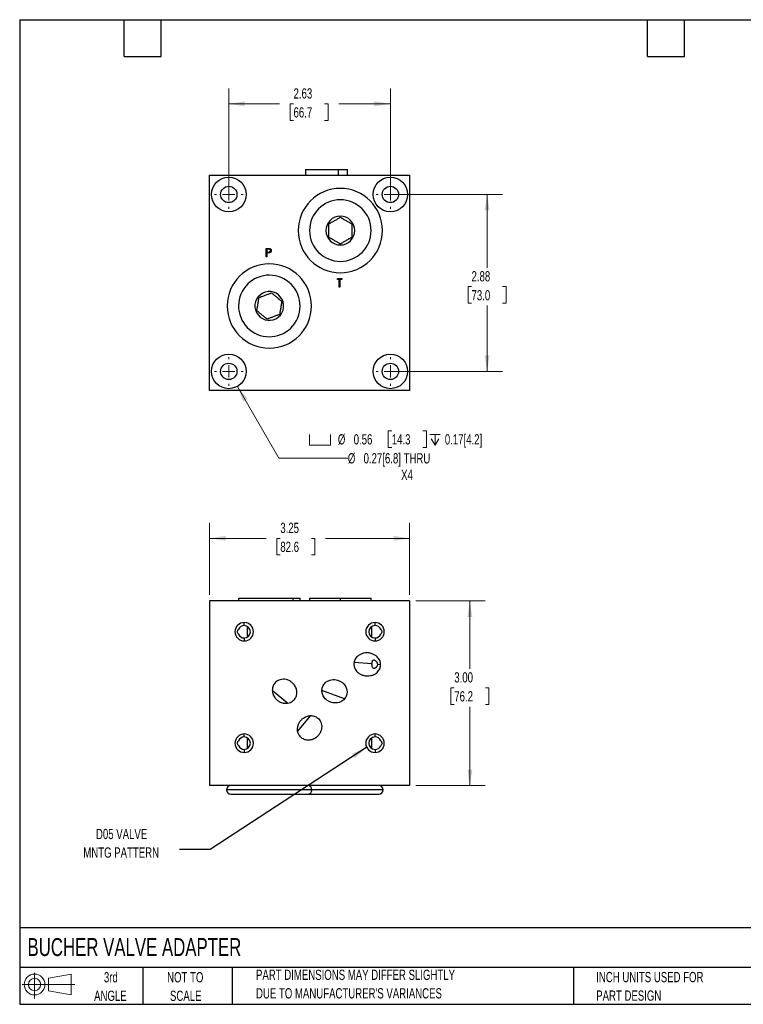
# Model space of a CAD drawing. Header units: inches. Extents: x 0.5 to 21.5, y 0.5 to 16.5.
# Tile 1 of 5: x 0.5 to 12.3, y 0.5 to 16.5. Entities that reach past the tile are written whole.
import ezdxf

# ---------------------------------------------------------------- set-up
doc = ezdxf.new("R2010")
doc.units = ezdxf.units.IN
doc.header["$LTSCALE"] = 2
doc.header["$MEASUREMENT"] = 0
doc.layers.add('TEXT', color=140, linetype='Continuous', lineweight=25)
doc.styles.add('SLDTEXTSTYLE0', font='TXT', dxfattribs={"width": 0.7})
doc.dimstyles.new('SLDDIMSTYLE0', dxfattribs={"dimtxt": 0.169922, "dimasz": 0.26, "dimexe": 0, "dimexo": 0.0625, "dimgap": 0.04248, "dimtad": 0, "dimtih": 1, "dimtoh": 1, "dimrnd": 1e-09, "dimzin": 12, "dimdsep": 46, "dimtxsty": 'SLDTEXTSTYLE0', "dimsah": 1, "dimcen": 0.09, "dimadec": 0, "dimazin": 3, "dimtfac": 1, "dimtofl": 0, "dimtmove": 0, "dimatfit": 3, "dimfxl": 0, "dimfrac": 2, "dimtolj": 1, "dimtzin": 12, "dimarcsym": 0})
doc.dimstyles.new('SLDDIMSTYLE1', dxfattribs={"dimtxt": 0.169922, "dimasz": 0.26, "dimexe": 0, "dimexo": 0.0625, "dimgap": 0.04248, "dimtad": 0, "dimtih": 1, "dimtoh": 1, "dimrnd": 1e-09, "dimzin": 4, "dimdsep": 46, "dimtxsty": 'SLDTEXTSTYLE0', "dimsah": 1, "dimcen": 0.09, "dimadec": 0, "dimazin": 1, "dimtfac": 1, "dimtofl": 0, "dimtmove": 0, "dimatfit": 3, "dimfxl": 0, "dimfrac": 2, "dimtolj": 1, "dimtzin": 12, "dimarcsym": 0})
doc.dimstyles.new('SLDDIMSTYLE2', dxfattribs={"dimtxt": 0.18, "dimasz": 0.26, "dimexe": 0, "dimexo": 0.0625, "dimgap": 0, "dimtad": 0, "dimtih": 1, "dimtoh": 1, "dimdec": 0, "dimrnd": 1e-09, "dimzin": 0, "dimdsep": 46, "dimtxsty": 'Standard', "dimsah": 1, "dimcen": 0.09, "dimadec": 0, "dimazin": 0, "dimtfac": 0.26, "dimtdec": 0, "dimtofl": 0, "dimtmove": 0, "dimatfit": 3, "dimfxl": 0, "dimfrac": 2, "dimtolj": 1, "dimtzin": 0, "dimarcsym": 0})
doc.dimstyles.new('SLDDIMSTYLE3', dxfattribs={"dimtxt": 0.169922, "dimasz": 0.26, "dimexe": 0, "dimexo": 0.0625, "dimgap": 0.04248, "dimtad": 0, "dimtih": 1, "dimtoh": 1, "dimrnd": 1e-09, "dimdsep": 46, "dimtxsty": 'SLDTEXTSTYLE0', "dimsah": 1, "dimcen": 0, "dimadec": 0, "dimazin": 2, "dimtfac": 1, "dimtofl": 0, "dimtmove": 0, "dimatfit": 3, "dimfxl": 0, "dimfrac": 2, "dimtolj": 1, "dimtzin": 12, "dimarcsym": 0})

# ---------------------------------------------------------------- blocks, each defined once
blk = doc.blocks.new('Block11')
at = {"color": 7, "linetype": 'Continuous', "lineweight": 18}
for p, q in [((0.204, 0.418), (0.204, 0)), ((0.431, 0.328), (0.801, 0.396)), ((0.431, 0.126), (0.431, 0.328)), ((0.801, 0.396), (0.801, 0.058)), ((0, 0.227), (0.856, 0.227)), ((0.431, 0.126), (0.801, 0.058))]:
    blk.add_line(p, q, dxfattribs=at)
for radius in [0.169, 0.101]:
    blk.add_circle((0.204, 0.227), radius, dxfattribs=at)
blk = doc.blocks.new('Block12')
at = {"color": 7, "linetype": 'Continuous'}
blk.add_blockref('Block11', (0, 0), dxfattribs=at)
blk = doc.blocks.new('_D')
at = {"color": 7, "linetype": 'Continuous', "lineweight": 0}
for p, q in [((3.585, 7.154), (3.585, 8.322)), ((6.835, 7.154), (6.835, 8.322)), ((3.585, 8.072), (4.505, 8.072)), ((4.735, 8.072), (4.678, 8.072)), ((4.678, 8.072), (4.678, 7.802)), ((5.24, 8.072), (5.297, 8.072)), ((5.297, 8.072), (5.297, 7.802)), ((6.835, 8.072), (5.47, 8.072)), ((4.678, 7.802), (4.735, 7.802)), ((5.297, 7.802), (5.24, 7.802))]:
    blk.add_line(p, q, dxfattribs=at)
at = {"color": 7, "linetype": 'Continuous', "lineweight": 18}
for points in [[(3.585, 8.072), (3.845, 8.032), (3.845, 8.112)], [(6.835, 8.072), (6.575, 8.112), (6.575, 8.032)]]:
    blk.add_solid(points, dxfattribs=at)
at = {"color": 7, "linetype": 'Continuous', "lineweight": 18, "char_height": 0.1667, "attachment_point": 1, "style": 'SLDTEXTSTYLE0'}
for s, insert in [('3.25', (4.735, 8.325)), ('82.6', (4.735, 8.017))]:
    blk.add_mtext(s, dxfattribs=dict(at, insert=insert))
blk = doc.blocks.new('_D_1')
at = {"color": 7, "linetype": 'Continuous', "lineweight": 0}
for p, q in [((6.935, 7.054), (8.065, 7.054)), ((7.815, 7.054), (7.815, 5.951)), ((7.562, 5.643), (7.505, 5.643)), ((7.505, 5.643), (7.505, 5.373)), ((8.067, 5.643), (8.124, 5.643)), ((8.124, 5.643), (8.124, 5.373)), ((7.505, 5.373), (7.562, 5.373)), ((7.815, 4.054), (7.815, 5.335)), ((8.124, 5.373), (8.067, 5.373)), ((6.935, 4.054), (8.065, 4.054))]:
    blk.add_line(p, q, dxfattribs=at)
at = {"color": 7, "linetype": 'Continuous', "lineweight": 18}
for points in [[(7.815, 7.054), (7.775, 6.794), (7.855, 6.794)], [(7.815, 4.054), (7.855, 4.314), (7.775, 4.314)]]:
    blk.add_solid(points, dxfattribs=at)
at = {"color": 7, "linetype": 'Continuous', "lineweight": 18, "char_height": 0.1667, "attachment_point": 1, "style": 'SLDTEXTSTYLE0'}
for s, insert in [('3.00', (7.562, 5.896)), ('76.2', (7.562, 5.588))]:
    blk.add_mtext(s, dxfattribs=dict(at, insert=insert))
blk = doc.blocks.new('_D_3')
at = {"color": 7, "linetype": 'Continuous', "lineweight": 0}
for p, q in [((3.898, 13.76), (3.898, 15.383)), ((6.523, 13.76), (6.523, 15.383)), ((3.898, 15.133), (4.72, 15.133)), ((4.95, 15.133), (4.893, 15.133)), ((4.893, 15.133), (4.893, 14.862)), ((5.455, 15.133), (5.512, 15.133)), ((5.512, 15.133), (5.512, 14.862)), ((6.523, 15.133), (5.685, 15.133)), ((4.893, 14.862), (4.95, 14.862)), ((5.512, 14.862), (5.455, 14.862))]:
    blk.add_line(p, q, dxfattribs=at)
at = {"color": 7, "linetype": 'Continuous', "lineweight": 18}
for points in [[(3.898, 15.133), (4.158, 15.093), (4.158, 15.173)], [(6.523, 15.133), (6.263, 15.173), (6.263, 15.093)]]:
    blk.add_solid(points, dxfattribs=at)
at = {"color": 7, "linetype": 'Continuous', "lineweight": 18, "char_height": 0.1667, "attachment_point": 1, "style": 'SLDTEXTSTYLE0'}
for s, insert in [('2.63', (4.95, 15.385)), ('66.7', (4.95, 15.077))]:
    blk.add_mtext(s, dxfattribs=dict(at, insert=insert))
blk = doc.blocks.new('_D_4')
at = {"color": 7, "linetype": 'Continuous', "lineweight": 0}
for p, q in [((6.623, 13.66), (8.345, 13.66)), ((8.095, 13.66), (8.095, 12.47)), ((7.842, 12.162), (7.785, 12.162)), ((7.785, 12.162), (7.785, 11.892)), ((8.347, 12.162), (8.404, 12.162)), ((8.404, 12.162), (8.404, 11.892)), ((7.785, 11.892), (7.842, 11.892)), ((8.095, 10.785), (8.095, 11.853)), ((8.404, 11.892), (8.347, 11.892)), ((6.623, 10.785), (8.345, 10.785))]:
    blk.add_line(p, q, dxfattribs=at)
at = {"color": 7, "linetype": 'Continuous', "lineweight": 18}
for points in [[(8.095, 13.66), (8.055, 13.4), (8.135, 13.4)], [(8.095, 10.785), (8.135, 11.045), (8.055, 11.045)]]:
    blk.add_solid(points, dxfattribs=at)
at = {"color": 7, "linetype": 'Continuous', "lineweight": 18, "char_height": 0.1667, "attachment_point": 1, "style": 'SLDTEXTSTYLE0'}
for s, insert in [('2.88', (7.842, 12.414)), ('73.0', (7.842, 12.106))]:
    blk.add_mtext(s, dxfattribs=dict(at, insert=insert))
blk = doc.blocks.new('SW_SYMBOL_HOLE_SPOT')
at = {"color": 0, "linetype": 'Continuous', "lineweight": 18}
for p, q in [((0, 68.9), (0, 5.9)), ((126, 5.9), (126, 68.9)), ((0, 5.9), (126, 5.9))]:
    blk.add_line(p, q, dxfattribs=at)
blk = doc.blocks.new('SW_SYMBOL_HOLE_DEPTH')
at = {"color": 0, "linetype": 'Continuous', "lineweight": 18}
for p, q in [((0, 68.9), (63, 68.9)), ((31.5, 68.9), (31.5, 5.9)), ((7.9, 43.7), (31.5, 5.9)), ((55.1, 43.7), (31.5, 5.9))]:
    blk.add_line(p, q, dxfattribs=at)
blk = doc.blocks.new('_D_5')
at = {"color": 7, "linetype": 'Continuous', "lineweight": 0}
for p, q in [((4.038, 10.541), (4.711, 9.376)), ((6.546, 9.819), (6.489, 9.819)), ((6.489, 9.819), (6.489, 9.549)), ((7.051, 9.819), (7.108, 9.819)), ((7.108, 9.819), (7.108, 9.549)), ((6.489, 9.549), (6.546, 9.549)), ((7.108, 9.549), (7.051, 9.549)), ((4.711, 9.376), (5.832, 9.376))]:
    blk.add_line(p, q, dxfattribs=at)
at = {"color": 7, "linetype": 'Continuous', "lineweight": 18}
blk.add_solid([(4.038, 10.541), (4.133, 10.296), (4.203, 10.336)], dxfattribs=at)
at = {"color": 7, "linetype": 'Continuous', "lineweight": 18, "xscale": 0.002688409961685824, "yscale": 0.002688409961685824, "zscale": 0.002688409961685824}
for name, p in [('SW_SYMBOL_HOLE_SPOT', (5.211, 9.572)), ('SW_SYMBOL_HOLE_DEPTH', (7.165, 9.572))]:
    blk.add_blockref(name, p, dxfattribs=at)
at = {"color": 7, "linetype": 'Continuous', "lineweight": 18, "attachment_point": 1, "style": 'SLDTEXTSTYLE0'}
for s, insert, char_height in [('%%c', (5.67, 9.764), 0.1667), ('0.56', (5.927, 9.764), 0.1667), ('14.3', (6.546, 9.764), 0.1667), ('0.17[4.2]', (7.408, 9.764), 0.1667), ('%%c', (5.832, 9.456), 0.1667), ('0.27[6.8] THRU', (6.088, 9.456), 0.16667), ('X4', (6.698, 9.186), 0.1667)]:
    blk.add_mtext(s, dxfattribs=dict(at, insert=insert, char_height=char_height))
blk = doc.blocks.new('SW_CENTERMARKSYMBOL_0')
at = {"color": 0, "linetype": 'Continuous', "lineweight": 18}
for p, q in [((0, 0.2), (0, 0.233)), ((-0.2, 0), (-0.233, 0)), ((0, 0), (-0.1, 0)), ((0, 0), (0, 0.1)), ((0, 0), (0, -0.1)), ((0, 0), (0.1, 0)), ((0.2, 0), (0.233, 0)), ((0, -0.2), (0, -0.233))]:
    blk.add_line(p, q, dxfattribs=at)
blk = doc.blocks.new('SW_CENTERMARKSYMBOL_1')
at = {"color": 0, "linetype": 'Continuous', "lineweight": 18}
for p, q in [((0, 0.2), (0, 0.233)), ((-0.2, 0), (-0.233, 0)), ((0, 0), (-0.1, 0)), ((0, 0), (0, 0.1)), ((0, 0), (0, -0.1)), ((0, 0), (0.1, 0)), ((0.2, 0), (0.233, 0)), ((0, -0.2), (0, -0.233))]:
    blk.add_line(p, q, dxfattribs=at)
blk = doc.blocks.new('SW_CENTERMARKSYMBOL_2')
at = {"color": 0, "linetype": 'Continuous', "lineweight": 18}
for p, q in [((0, 0.2), (0, 0.233)), ((-0.2, 0), (-0.233, 0)), ((0, 0), (-0.1, 0)), ((0, 0), (0, 0.1)), ((0, 0), (0, -0.1)), ((0, 0), (0.1, 0)), ((0.2, 0), (0.233, 0)), ((0, -0.2), (0, -0.233))]:
    blk.add_line(p, q, dxfattribs=at)
blk = doc.blocks.new('SW_CENTERMARKSYMBOL_3')
at = {"color": 0, "linetype": 'Continuous', "lineweight": 18}
for p, q in [((0, 0.2), (0, 0.233)), ((-0.2, 0), (-0.233, 0)), ((0, 0), (-0.1, 0)), ((0, 0), (0, 0.1)), ((0, 0), (0, -0.1)), ((0, 0), (0.1, 0)), ((0.2, 0), (0.233, 0)), ((0, -0.2), (0, -0.233))]:
    blk.add_line(p, q, dxfattribs=at)

msp = doc.modelspace()

# ---------------------------------------------------------------- linework, layer by layer
for p, q in [((3.585, 10.473), (3.585, 13.973)), ((3.585, 13.973), (6.835, 13.973)), ((5.142, 14.063), (5.142, 13.973)), ((5.142, 14.063), (5.673, 14.063)), ((5.673, 14.063), (5.828, 14.063)), ((5.673, 14.063), (5.673, 13.973)), ((5.828, 13.973), (5.828, 14.063)), ((6.835, 13.973), (6.835, 10.473)), ((5.71, 13.289), (5.71, 13.307)), ((5.71, 12.856), (5.71, 12.839)), ((4.503, 12.784), (4.53, 12.784)), ((4.503, 12.647), (4.503, 12.784)), ((4.515, 12.647), (4.503, 12.647)), ((4.515, 12.77), (4.515, 12.724)), ((4.54, 12.77), (4.515, 12.77)), ((4.515, 12.724), (4.539, 12.724)), ((4.515, 12.71), (4.515, 12.647)), ((4.525, 12.71), (4.515, 12.71)), ((5.662, 12.292), (5.734, 12.292)), ((5.662, 12.277), (5.662, 12.292)), ((5.692, 12.277), (5.662, 12.277)), ((5.692, 12.154), (5.692, 12.277)), ((5.704, 12.277), (5.704, 12.154)), ((5.734, 12.277), (5.704, 12.277)), ((5.734, 12.292), (5.734, 12.277)), ((5.704, 12.154), (5.692, 12.154)), ((4.39, 11.987), (4.377, 11.998)), ((4.722, 11.709), (4.735, 11.697)), ((6.835, 10.473), (3.585, 10.473)), ((3.585, 7.054), (3.585, 4.054)), ((6.835, 7.054), (3.585, 7.054)), ((4.056, 7.099), (4.056, 7.054)), ((4.056, 7.099), (4.939, 7.099)), ((4.939, 7.099), (5.056, 7.099)), ((4.939, 7.099), (4.939, 7.054)), ((5.056, 7.054), (5.056, 7.099)), ((5.21, 7.099), (5.21, 7.054)), ((5.21, 7.099), (5.71, 7.099)), ((5.71, 7.099), (6.21, 7.099)), ((5.71, 7.099), (5.71, 7.054)), ((6.21, 7.054), (6.21, 7.099)), ((6.835, 7.054), (6.835, 4.054)), ((4.148, 6.655), (4.148, 6.704)), ((4.204, 6.471), (4.204, 6.638)), ((6.216, 6.637), (6.216, 6.472)), ((6.274, 6.655), (6.274, 6.704)), ((4.148, 6.454), (4.148, 6.404)), ((6.274, 6.454), (6.274, 6.404)), ((6.224, 6.031), (5.934, 6.056)), ((6.364, 6.019), (6.312, 6.023)), ((4.605, 5.605), (4.857, 5.394)), ((5.78, 5.464), (5.411, 5.598)), ((5.017, 4.937), (5.231, 5.192)), ((4.148, 4.844), (4.148, 4.893)), ((4.204, 4.66), (4.204, 4.827)), ((6.216, 4.826), (6.216, 4.661)), ((6.274, 4.844), (6.274, 4.893)), ((4.148, 4.643), (4.148, 4.593)), ((6.274, 4.643), (6.274, 4.593)), ((6.835, 4.054), (3.585, 4.054)), ((5.249, 3.985), (3.863, 3.985)), ((3.932, 3.915), (5.179, 3.915)), ((5.179, 3.915), (5.18, 3.915)), ((5.18, 3.915), (6.334, 3.915)), ((5.25, 3.985), (5.249, 3.985)), ((6.404, 3.985), (5.25, 3.985))]:
    msp.add_line(p, q)
for centre, radius in [((3.898, 13.66), 0.281), ((6.523, 13.66), 0.281), ((3.898, 13.66), 0.133), ((6.523, 13.66), 0.133), ((3.898, 10.785), 0.281), ((6.523, 10.785), 0.281), ((3.898, 10.785), 0.133), ((6.523, 10.785), 0.133)]:
    msp.add_circle(centre, radius)
for centre, radius, start, end in [((5.71, 13.073), 0.685, 0, 180), ((5.71, 13.073), 0.5, 90, 270), ((5.71, 13.073), 0.5, 270, 90), ((5.71, 13.073), 0.234, 90, 270), ((5.71, 13.073), 0.234, 270, 90), ((5.71, 13.073), 0.685, 180, 0), ((4.556, 11.848), 0.685, 0, 180), ((4.556, 11.848), 0.5, 320.078, 140.078), ((4.556, 11.848), 0.5, 140.078, 320.078), ((4.556, 11.848), 0.234, 320.078, 140.078), ((4.556, 11.848), 0.685, 180, 0), ((4.556, 11.848), 0.234, 140.078, 320.078), ((4.148, 6.554), 0.15, 90, 270), ((4.148, 6.554), 0.101, 90, 157.8637), ((4.148, 6.554), 0.15, 270, 90), ((4.148, 6.554), 0.101, 270, 90), ((6.274, 6.554), 0.15, 90, 270), ((6.274, 6.554), 0.101, 90, 270), ((6.274, 6.554), 0.15, 270, 90), ((6.274, 6.554), 0.101, 23.6032, 90), ((4.148, 6.554), 0.101, 202.1363, 270), ((6.274, 6.554), 0.101, 270, 336.3968), ((4.148, 4.743), 0.15, 90, 270), ((4.148, 4.743), 0.101, 90, 157.8637), ((4.148, 4.743), 0.15, 270, 90), ((4.148, 4.743), 0.101, 270, 90), ((6.274, 4.743), 0.15, 90, 270), ((6.274, 4.743), 0.101, 90, 270), ((6.274, 4.743), 0.15, 270, 90), ((6.274, 4.743), 0.101, 23.6032, 90), ((4.148, 4.743), 0.1, 202.1363, 270), ((6.274, 4.743), 0.101, 270, 336.3968), ((3.932, 3.985), 0.0695, 90, 180), ((5.179, 3.985), 0.0695, 359.9625, 89.956), ((5.18, 3.985), 0.0695, 0, 90), ((6.334, 3.985), 0.0695, 0, 90), ((3.932, 3.985), 0.0695, 180, 270), ((5.179, 3.985), 0.0694, 270.0312, 0.0503), ((5.18, 3.985), 0.0695, 270, 0), ((6.334, 3.985), 0.0695, 270, 0)]:
    msp.add_arc(centre, radius, start, end)
for points, knots in [([(5.522, 13.181), (5.526, 13.183), (5.534, 13.188), (5.546, 13.194), (5.557, 13.201), (5.573, 13.21), (5.592, 13.221), (5.616, 13.235), (5.64, 13.249), (5.663, 13.262), (5.687, 13.276), (5.702, 13.285), (5.71, 13.289)], [0, 0, 0, 0, 0.064443, 0.127305, 0.188926, 0.249698, 0.375404, 0.499072, 0.623482, 0.749711, 0.872299, 1, 1, 1, 1]), ([(5.71, 13.289), (5.714, 13.287), (5.722, 13.282), (5.733, 13.276), (5.745, 13.269), (5.76, 13.26), (5.78, 13.249), (5.804, 13.235), (5.827, 13.221), (5.851, 13.208), (5.874, 13.194), (5.89, 13.185), (5.898, 13.181)], [0, 0, 0, 0, 0.064443, 0.127305, 0.188926, 0.249698, 0.375404, 0.499072, 0.623482, 0.749711, 0.872299, 1, 1, 1, 1]), ([(5.522, 12.964), (5.522, 12.969), (5.522, 12.978), (5.522, 12.991), (5.522, 13.004), (5.522, 13.018), (5.522, 13.031), (5.522, 13.05), (5.522, 13.072), (5.523, 13.1), (5.522, 13.127), (5.522, 13.154), (5.522, 13.172), (5.522, 13.181)], [0, 0, 0, 0, 0.064311, 0.127006, 0.188428, 0.248965, 0.311989, 0.374502, 0.499891, 0.623627, 0.749155, 0.872014, 1, 1, 1, 1]), ([(5.898, 13.181), (5.898, 13.176), (5.898, 13.167), (5.898, 13.154), (5.898, 13.14), (5.898, 13.122), (5.897, 13.1), (5.898, 13.072), (5.898, 13.05), (5.898, 13.031), (5.898, 13.013), (5.898, 12.991), (5.898, 12.973), (5.898, 12.964)], [0, 0, 0, 0, 0.064817, 0.127994, 0.18988, 0.250874, 0.376392, 0.500138, 0.625526, 0.68803, 0.751063, 0.873001, 1, 1, 1, 1]), ([(5.71, 12.856), (5.706, 12.858), (5.698, 12.863), (5.687, 12.87), (5.675, 12.876), (5.66, 12.885), (5.64, 12.896), (5.616, 12.91), (5.593, 12.924), (5.569, 12.937), (5.546, 12.951), (5.53, 12.96), (5.522, 12.964)], [0, 0, 0, 0, 0.064443, 0.127305, 0.188926, 0.249698, 0.375404, 0.499072, 0.623482, 0.749711, 0.872299, 1, 1, 1, 1]), ([(5.898, 12.964), (5.894, 12.962), (5.886, 12.958), (5.874, 12.951), (5.863, 12.944), (5.847, 12.935), (5.828, 12.924), (5.804, 12.91), (5.78, 12.897), (5.757, 12.883), (5.733, 12.869), (5.718, 12.861), (5.71, 12.856)], [0, 0, 0, 0, 0.064443, 0.127305, 0.188926, 0.249698, 0.375404, 0.499072, 0.623482, 0.749711, 0.872299, 1, 1, 1, 1]), ([(4.56, 12.713), (4.559, 12.712), (4.557, 12.712), (4.554, 12.711), (4.55, 12.711), (4.546, 12.711), (4.542, 12.711), (4.537, 12.71), (4.531, 12.71), (4.527, 12.71), (4.525, 12.71)], [0, 0, 0, 0, 0.075172, 0.164743, 0.268011, 0.385964, 0.517799, 0.663698, 0.824417, 1, 1, 1, 1]), ([(4.53, 12.784), (4.532, 12.784), (4.535, 12.784), (4.54, 12.784), (4.545, 12.784), (4.549, 12.784), (4.553, 12.784), (4.556, 12.783), (4.559, 12.783), (4.56, 12.783), (4.561, 12.782)], [0, 0, 0, 0, 0.176956, 0.339055, 0.486318, 0.618781, 0.735619, 0.838742, 0.926457, 1, 1, 1, 1]), ([(4.539, 12.724), (4.54, 12.724), (4.543, 12.724), (4.546, 12.724), (4.549, 12.724), (4.552, 12.725), (4.554, 12.725), (4.557, 12.726), (4.559, 12.726), (4.561, 12.727), (4.564, 12.728), (4.567, 12.73), (4.569, 12.732), (4.571, 12.735), (4.573, 12.738), (4.574, 12.741), (4.575, 12.744), (4.575, 12.746), (4.575, 12.747)], [0, 0, 0, 0, 0.072531, 0.14002, 0.203042, 0.260551, 0.313761, 0.361657, 0.405362, 0.444782, 0.517048, 0.586365, 0.655355, 0.724646, 0.793454, 0.861639, 0.929553, 1, 1, 1, 1]), ([(4.575, 12.747), (4.575, 12.749), (4.575, 12.751), (4.574, 12.754), (4.573, 12.757), (4.571, 12.76), (4.569, 12.763), (4.567, 12.765), (4.564, 12.767), (4.561, 12.768), (4.559, 12.769), (4.557, 12.769), (4.555, 12.769), (4.553, 12.77), (4.55, 12.77), (4.547, 12.77), (4.544, 12.77), (4.541, 12.77), (4.54, 12.77)], [0, 0, 0, 0, 0.070024, 0.1392, 0.20814, 0.278802, 0.349596, 0.418372, 0.487609, 0.557635, 0.595544, 0.638166, 0.685999, 0.738257, 0.796159, 0.858555, 0.926678, 1, 1, 1, 1]), ([(4.587, 12.748), (4.587, 12.746), (4.587, 12.744), (4.587, 12.741), (4.586, 12.738), (4.586, 12.735), (4.585, 12.732), (4.583, 12.729), (4.582, 12.727), (4.58, 12.725), (4.578, 12.722), (4.576, 12.72), (4.574, 12.719), (4.571, 12.717), (4.569, 12.716), (4.566, 12.714), (4.563, 12.713), (4.561, 12.713), (4.56, 12.713)], [0, 0, 0, 0, 0.070119, 0.137192, 0.202016, 0.264631, 0.326117, 0.38601, 0.445812, 0.505298, 0.564633, 0.624283, 0.683902, 0.743953, 0.805388, 0.868388, 0.933084, 1, 1, 1, 1]), ([(4.561, 12.782), (4.562, 12.782), (4.564, 12.782), (4.567, 12.781), (4.569, 12.779), (4.572, 12.778), (4.574, 12.776), (4.576, 12.775), (4.578, 12.773), (4.58, 12.77), (4.582, 12.768), (4.583, 12.766), (4.585, 12.763), (4.586, 12.76), (4.586, 12.757), (4.587, 12.754), (4.587, 12.751), (4.587, 12.749), (4.587, 12.748)], [0, 0, 0, 0, 0.062458, 0.123445, 0.183344, 0.243064, 0.302016, 0.361208, 0.421738, 0.482805, 0.544402, 0.606008, 0.66746, 0.730084, 0.794626, 0.860397, 0.928934, 1, 1, 1, 1]), ([(4.39, 11.987), (4.394, 11.988), (4.403, 11.991), (4.415, 11.996), (4.428, 12), (4.445, 12.006), (4.466, 12.014), (4.491, 12.024), (4.517, 12.033), (4.543, 12.042), (4.568, 12.052), (4.585, 12.058), (4.593, 12.061)], [0, 0, 0, 0, 0.064443, 0.127305, 0.188926, 0.249698, 0.375404, 0.499072, 0.623482, 0.749711, 0.872299, 1, 1, 1, 1]), ([(4.593, 12.061), (4.597, 12.058), (4.604, 12.052), (4.614, 12.043), (4.624, 12.035), (4.638, 12.023), (4.655, 12.009), (4.676, 11.991), (4.694, 11.977), (4.708, 11.965), (4.722, 11.953), (4.739, 11.939), (4.752, 11.928), (4.759, 11.922)], [0, 0, 0, 0, 0.064817, 0.127994, 0.18988, 0.250874, 0.376392, 0.500138, 0.625526, 0.68803, 0.751063, 0.873001, 1, 1, 1, 1]), ([(4.353, 11.773), (4.353, 11.778), (4.355, 11.787), (4.357, 11.8), (4.36, 11.813), (4.363, 11.831), (4.367, 11.853), (4.371, 11.88), (4.376, 11.907), (4.381, 11.933), (4.385, 11.96), (4.388, 11.978), (4.39, 11.987)], [0, 0, 0, 0, 0.064443, 0.127305, 0.188926, 0.249698, 0.375404, 0.499072, 0.623482, 0.749711, 0.872299, 1, 1, 1, 1]), ([(4.759, 11.922), (4.759, 11.917), (4.757, 11.909), (4.755, 11.895), (4.752, 11.882), (4.749, 11.865), (4.745, 11.842), (4.741, 11.815), (4.736, 11.788), (4.731, 11.762), (4.727, 11.735), (4.724, 11.718), (4.722, 11.709)], [0, 0, 0, 0, 0.0644434, 0.1273045, 0.1889259, 0.2496984, 0.3754039, 0.4990718, 0.6234822, 0.7497107, 0.872299, 1, 1, 1, 1]), ([(4.519, 11.634), (4.515, 11.637), (4.508, 11.643), (4.498, 11.652), (4.488, 11.66), (4.478, 11.669), (4.467, 11.677), (4.453, 11.689), (4.436, 11.704), (4.415, 11.721), (4.394, 11.739), (4.373, 11.756), (4.36, 11.767), (4.353, 11.773)], [0, 0, 0, 0, 0.064311, 0.127006, 0.188428, 0.248965, 0.311989, 0.374502, 0.499891, 0.623627, 0.749155, 0.872014, 1, 1, 1, 1]), ([(4.722, 11.709), (4.718, 11.707), (4.709, 11.704), (4.697, 11.699), (4.684, 11.695), (4.667, 11.689), (4.646, 11.681), (4.621, 11.671), (4.595, 11.662), (4.569, 11.653), (4.544, 11.643), (4.527, 11.637), (4.519, 11.634)], [0, 0, 0, 0, 0.064443, 0.127305, 0.188926, 0.249698, 0.375404, 0.499072, 0.623482, 0.749711, 0.872299, 1, 1, 1, 1]), ([(4.054, 6.517), (4.052, 6.519), (4.05, 6.521), (4.045, 6.527), (4.044, 6.53), (4.039, 6.54), (4.038, 6.547), (4.038, 6.562), (4.039, 6.569), (4.044, 6.579), (4.045, 6.582), (4.05, 6.588), (4.052, 6.59), (4.054, 6.592)], [0, 0, 0, 0, 0.125, 0.125, 0.25, 0.25, 0.5, 0.5, 0.75, 0.75, 0.875, 0.875, 1, 1, 1, 1]), ([(6.366, 6.595), (6.368, 6.592), (6.371, 6.59), (6.376, 6.584), (6.378, 6.581), (6.381, 6.574), (6.382, 6.57), (6.384, 6.562), (6.384, 6.558), (6.384, 6.547), (6.383, 6.539), (6.376, 6.525), (6.371, 6.519), (6.366, 6.514)], [0, 0, 0, 0, 0.125, 0.125, 0.25, 0.25, 0.375, 0.375, 0.5, 0.5, 0.75, 0.75, 1, 1, 1, 1]), ([(6.364, 6.019), (6.364, 6.034), (6.362, 6.052), (6.352, 6.081), (6.348, 6.091), (6.336, 6.112), (6.329, 6.122), (6.312, 6.142), (6.302, 6.152), (6.278, 6.171), (6.264, 6.18), (6.234, 6.194), (6.218, 6.2), (6.184, 6.208), (6.166, 6.211), (6.129, 6.212), (6.111, 6.21), (6.077, 6.203), (6.061, 6.198), (6.031, 6.185), (6.017, 6.177), (5.993, 6.159), (5.983, 6.15), (5.966, 6.13), (5.959, 6.12), (5.947, 6.1), (5.943, 6.09), (5.933, 6.061), (5.931, 6.044), (5.931, 6.028)], [0, 0, 0, 0, 0.125, 0.125, 0.1875, 0.1875, 0.25, 0.25, 0.3125, 0.3125, 0.375, 0.375, 0.4375, 0.4375, 0.5, 0.5, 0.5625, 0.5625, 0.625, 0.625, 0.6875, 0.6875, 0.75, 0.75, 0.8125, 0.8125, 0.875, 0.875, 1, 1, 1, 1]), ([(6.224, 6.031), (6.224, 6.036), (6.225, 6.041), (6.225, 6.051), (6.226, 6.056), (6.227, 6.065), (6.228, 6.069), (6.23, 6.076), (6.232, 6.079), (6.234, 6.085), (6.236, 6.087), (6.24, 6.09), (6.242, 6.092), (6.246, 6.094), (6.248, 6.095), (6.253, 6.096), (6.255, 6.096), (6.263, 6.095), (6.269, 6.093), (6.28, 6.086), (6.286, 6.082), (6.297, 6.07), (6.302, 6.062), (6.308, 6.048), (6.309, 6.044), (6.311, 6.034), (6.312, 6.029), (6.312, 6.023)], [0, 0, 0, 0, 0.0625, 0.0625, 0.125, 0.125, 0.1875, 0.1875, 0.25, 0.25, 0.3125, 0.3125, 0.375, 0.375, 0.4375, 0.4375, 0.5, 0.5, 0.625, 0.625, 0.75, 0.75, 0.875, 0.875, 0.9375, 0.9375, 1, 1, 1, 1]), ([(5.931, 6.028), (5.931, 6.013), (5.933, 5.995), (5.943, 5.966), (5.947, 5.956), (5.959, 5.935), (5.966, 5.925), (5.983, 5.904), (5.993, 5.894), (6.017, 5.876), (6.031, 5.867), (6.061, 5.853), (6.077, 5.847), (6.111, 5.839), (6.129, 5.836), (6.166, 5.835), (6.184, 5.837), (6.218, 5.844), (6.234, 5.849), (6.264, 5.862), (6.278, 5.87), (6.302, 5.888), (6.312, 5.897), (6.329, 5.917), (6.336, 5.927), (6.348, 5.947), (6.352, 5.957), (6.362, 5.985), (6.364, 6.003), (6.364, 6.019)], [0, 0, 0, 0, 0.125, 0.125, 0.1875, 0.1875, 0.25, 0.25, 0.3125, 0.3125, 0.375, 0.375, 0.4375, 0.4375, 0.5, 0.5, 0.5625, 0.5625, 0.625, 0.625, 0.6875, 0.6875, 0.75, 0.75, 0.8125, 0.8125, 0.875, 0.875, 1, 1, 1, 1]), ([(6.312, 6.023), (6.312, 6.018), (6.311, 6.013), (6.309, 6.003), (6.308, 5.998), (6.304, 5.989), (6.301, 5.985), (6.296, 5.978), (6.293, 5.975), (6.288, 5.97), (6.285, 5.967), (6.279, 5.964), (6.276, 5.962), (6.27, 5.96), (6.267, 5.959), (6.261, 5.959), (6.259, 5.959), (6.251, 5.959), (6.247, 5.961), (6.239, 5.968), (6.235, 5.972), (6.23, 5.985), (6.228, 5.992), (6.226, 6.006), (6.225, 6.01), (6.225, 6.02), (6.224, 6.026), (6.224, 6.031)], [0, 0, 0, 0, 0.0625, 0.0625, 0.125, 0.125, 0.1875, 0.1875, 0.25, 0.25, 0.3125, 0.3125, 0.375, 0.375, 0.4375, 0.4375, 0.5, 0.5, 0.625, 0.625, 0.75, 0.75, 0.875, 0.875, 0.9375, 0.9375, 1, 1, 1, 1]), ([(5.004, 5.568), (5.004, 5.584), (5.002, 5.602), (4.993, 5.633), (4.989, 5.644), (4.978, 5.666), (4.972, 5.677), (4.956, 5.699), (4.946, 5.71), (4.924, 5.731), (4.912, 5.741), (4.884, 5.758), (4.869, 5.765), (4.838, 5.776), (4.821, 5.78), (4.788, 5.783), (4.771, 5.782), (4.74, 5.777), (4.725, 5.773), (4.697, 5.761), (4.685, 5.754), (4.663, 5.737), (4.653, 5.728), (4.637, 5.709), (4.631, 5.699), (4.62, 5.679), (4.616, 5.669), (4.607, 5.64), (4.605, 5.622), (4.605, 5.605)], [0, 0, 0, 0, 0.125, 0.125, 0.1875, 0.1875, 0.25, 0.25, 0.3125, 0.3125, 0.375, 0.375, 0.4375, 0.4375, 0.5, 0.5, 0.5625, 0.5625, 0.625, 0.625, 0.6875, 0.6875, 0.75, 0.75, 0.8125, 0.8125, 0.875, 0.875, 1, 1, 1, 1]), ([(5.411, 5.598), (5.411, 5.614), (5.413, 5.632), (5.422, 5.661), (5.426, 5.67), (5.437, 5.69), (5.444, 5.7), (5.46, 5.719), (5.47, 5.729), (5.492, 5.746), (5.505, 5.753), (5.533, 5.765), (5.549, 5.77), (5.581, 5.776), (5.598, 5.777), (5.633, 5.775), (5.65, 5.772), (5.682, 5.762), (5.698, 5.756), (5.726, 5.74), (5.739, 5.731), (5.761, 5.712), (5.771, 5.701), (5.787, 5.68), (5.794, 5.669), (5.805, 5.648), (5.809, 5.638), (5.818, 5.608), (5.82, 5.59), (5.82, 5.574)], [0, 0, 0, 0, 0.125, 0.125, 0.1875, 0.1875, 0.25, 0.25, 0.3125, 0.3125, 0.375, 0.375, 0.4375, 0.4375, 0.5, 0.5, 0.5625, 0.5625, 0.625, 0.625, 0.6875, 0.6875, 0.75, 0.75, 0.8125, 0.8125, 0.875, 0.875, 1, 1, 1, 1]), ([(4.605, 5.605), (4.605, 5.589), (4.607, 5.571), (4.616, 5.54), (4.62, 5.529), (4.631, 5.507), (4.637, 5.496), (4.653, 5.474), (4.663, 5.462), (4.685, 5.442), (4.697, 5.432), (4.725, 5.415), (4.74, 5.408), (4.771, 5.397), (4.788, 5.393), (4.821, 5.39), (4.838, 5.391), (4.869, 5.395), (4.884, 5.4), (4.912, 5.412), (4.924, 5.419), (4.946, 5.436), (4.956, 5.445), (4.972, 5.464), (4.978, 5.474), (4.989, 5.494), (4.993, 5.504), (5.002, 5.533), (5.004, 5.551), (5.004, 5.568)], [0, 0, 0, 0, 0.125, 0.125, 0.1875, 0.1875, 0.25, 0.25, 0.3125, 0.3125, 0.375, 0.375, 0.4375, 0.4375, 0.5, 0.5, 0.5625, 0.5625, 0.625, 0.625, 0.6875, 0.6875, 0.75, 0.75, 0.8125, 0.8125, 0.875, 0.875, 1, 1, 1, 1]), ([(5.82, 5.574), (5.82, 5.559), (5.818, 5.541), (5.809, 5.512), (5.805, 5.503), (5.794, 5.483), (5.787, 5.473), (5.771, 5.454), (5.761, 5.444), (5.739, 5.427), (5.726, 5.42), (5.698, 5.407), (5.682, 5.403), (5.65, 5.397), (5.633, 5.396), (5.598, 5.398), (5.581, 5.401), (5.549, 5.411), (5.533, 5.417), (5.505, 5.433), (5.492, 5.442), (5.47, 5.461), (5.46, 5.472), (5.444, 5.493), (5.437, 5.504), (5.426, 5.525), (5.422, 5.535), (5.413, 5.565), (5.411, 5.583), (5.411, 5.598)], [0, 0, 0, 0, 0.125, 0.125, 0.1875, 0.1875, 0.25, 0.25, 0.3125, 0.3125, 0.375, 0.375, 0.4375, 0.4375, 0.5, 0.5, 0.5625, 0.5625, 0.625, 0.625, 0.6875, 0.6875, 0.75, 0.75, 0.8125, 0.8125, 0.875, 0.875, 1, 1, 1, 1]), ([(5.19, 4.791), (5.174, 4.791), (5.155, 4.793), (5.126, 4.802), (5.116, 4.806), (5.096, 4.817), (5.086, 4.823), (5.067, 4.839), (5.058, 4.849), (5.041, 4.871), (5.034, 4.883), (5.023, 4.911), (5.018, 4.926), (5.014, 4.958), (5.013, 4.975), (5.017, 5.008), (5.021, 5.025), (5.032, 5.057), (5.039, 5.072), (5.056, 5.099), (5.066, 5.112), (5.087, 5.134), (5.098, 5.144), (5.121, 5.16), (5.132, 5.166), (5.154, 5.177), (5.165, 5.181), (5.196, 5.19), (5.215, 5.192), (5.231, 5.192)], [0, 0, 0, 0, 0.125, 0.125, 0.1875, 0.1875, 0.25, 0.25, 0.3125, 0.3125, 0.375, 0.375, 0.4375, 0.4375, 0.5, 0.5, 0.5625, 0.5625, 0.625, 0.625, 0.6875, 0.6875, 0.75, 0.75, 0.8125, 0.8125, 0.875, 0.875, 1, 1, 1, 1]), ([(5.231, 5.192), (5.247, 5.192), (5.266, 5.19), (5.295, 5.181), (5.305, 5.177), (5.325, 5.166), (5.335, 5.16), (5.354, 5.144), (5.363, 5.134), (5.38, 5.112), (5.387, 5.099), (5.398, 5.072), (5.403, 5.057), (5.407, 5.025), (5.408, 5.008), (5.404, 4.975), (5.4, 4.958), (5.389, 4.926), (5.382, 4.911), (5.365, 4.883), (5.355, 4.871), (5.334, 4.849), (5.323, 4.839), (5.3, 4.823), (5.289, 4.817), (5.267, 4.806), (5.256, 4.802), (5.225, 4.793), (5.206, 4.791), (5.19, 4.791)], [0, 0, 0, 0, 0.125, 0.125, 0.1875, 0.1875, 0.25, 0.25, 0.3125, 0.3125, 0.375, 0.375, 0.4375, 0.4375, 0.5, 0.5, 0.5625, 0.5625, 0.625, 0.625, 0.6875, 0.6875, 0.75, 0.75, 0.8125, 0.8125, 0.875, 0.875, 1, 1, 1, 1]), ([(4.054, 4.706), (4.052, 4.708), (4.05, 4.71), (4.045, 4.716), (4.044, 4.719), (4.039, 4.729), (4.038, 4.736), (4.038, 4.751), (4.039, 4.758), (4.044, 4.768), (4.045, 4.771), (4.05, 4.777), (4.052, 4.779), (4.054, 4.781)], [0, 0, 0, 0, 0.125, 0.125, 0.25, 0.25, 0.5, 0.5, 0.75, 0.75, 0.875, 0.875, 1, 1, 1, 1]), ([(6.366, 4.784), (6.368, 4.781), (6.371, 4.779), (6.376, 4.773), (6.378, 4.77), (6.381, 4.763), (6.382, 4.759), (6.384, 4.751), (6.384, 4.747), (6.384, 4.736), (6.383, 4.728), (6.376, 4.714), (6.371, 4.708), (6.366, 4.703)], [0, 0, 0, 0, 0.125, 0.125, 0.25, 0.25, 0.375, 0.375, 0.5, 0.5, 0.75, 0.75, 1, 1, 1, 1])]:
    msp.add_open_spline(points, degree=3, knots=knots)
at = {"layer": 'TEXT'}
for p, q in [((0.5, 16.5), (21.5, 16.5)), ((0.5, 16.5), (0.5, 0.5)), ((2.2, 15.9), (2.2, 16.5)), ((2.8, 15.9), (2.8, 16.5)), ((10.7, 15.9), (10.7, 16.5)), ((11.3, 15.9), (11.3, 16.5)), ((2.2, 15.9), (2.8, 15.9)), ((10.7, 15.9), (11.3, 15.9)), ((21.5, 1.742), (0.5, 1.742)), ((21.5, 1.1), (0.5, 1.1)), ((2.5, 1.1), (2.5, 0.5)), ((3.954, 1.1), (3.954, 0.5)), ((9.5, 1.1), (9.5, 0.5)), ((0.5, 0.5), (21.5, 0.5))]:
    msp.add_line(p, q, dxfattribs=at)

# ---------------------------------------------------------------- block references
at = {"color": 7, "linetype": 'Continuous', "lineweight": 0}
for name, p in [('SW_CENTERMARKSYMBOL_0', (3.898, 13.66)), ('SW_CENTERMARKSYMBOL_3', (6.523, 13.66)), ('SW_CENTERMARKSYMBOL_1', (3.898, 10.785)), ('SW_CENTERMARKSYMBOL_2', (6.523, 10.785))]:
    msp.add_blockref(name, p, dxfattribs=at)
at = {"layer": 'TEXT'}
msp.add_blockref('Block12', (0.538, 0.595), dxfattribs=at)

# ---------------------------------------------------------------- texts
at = {"color": 7, "linetype": 'Continuous', "lineweight": 0, "attachment_point": 2, "style": 'SLDTEXTSTYLE0'}
for s, insert, char_height in [('D05 VALVE', (2.156, 3.351), 0.1667), ('MNTG PATTERN', (2.149, 3.05), 0.16667)]:
    msp.add_mtext(s, dxfattribs=dict(at, insert=insert, char_height=char_height))
at = {"layer": 'TEXT', "style": 'SLDTEXTSTYLE0'}
for s, insert, char_height, attachment_point in [('BUCHER VALVE ADAPTER', (0.627, 1.576), 0.29167, 1), ('3rd', (1.981, 1.023), 0.1667, 2), ('NOT TO', (3.19, 1.023), 0.1667, 2), ('PART DIMENSIONS MAY DIFFER SLIGHTLY', (4.34, 1.063), 0.16667, 1), ('INCH UNITS USED FOR', (9.868, 1.026), 0.16667, 1), ('ANGLE', (1.974, 0.722), 0.1667, 2), ('SCALE', (3.198, 0.722), 0.1667, 2), ("DUE TO MANUFACTURER'S VARIANCES", (4.34, 0.762), 0.16667, 1), ('PART DESIGN', (9.868, 0.725), 0.16667, 1)]:
    msp.add_mtext(s, dxfattribs=dict(at, insert=insert, char_height=char_height, attachment_point=attachment_point))

# ---------------------------------------------------------------- dimensions: what is measured, and where the dimension line sits
at = {"color": 7, "linetype": 'Continuous', "lineweight": 18}
for base, p1, p2, picture, middle in [((6.522507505, 15.132536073), (3.897507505, 13.660058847), (6.522507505, 13.660058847), '_D_3', (5.202477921, 15.132536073)), ((3.585, 8.072), (6.835, 7.054), (3.585, 7.054), '_D', (4.988, 8.072))]:
    dim = msp.add_linear_dim(base=base, p1=p1, p2=p2, dimstyle='SLDDIMSTYLE0', dxfattribs=at)
    dim.commit()
    dim.dimension.update_dxf_attribs({"geometry": picture, "text_midpoint": middle, "dimtype": 160})
for base, p1, p2, dimstyle, picture, middle in [((8.094850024, 10.785058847), (6.522507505, 13.660058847), (6.522507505, 10.785058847), 'SLDDIMSTYLE0', '_D_4', (8.094850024, 12.161577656)), ((7.815, 4.054), (6.835, 7.054), (6.835, 4.054), 'SLDDIMSTYLE1', '_D_1', (7.815, 5.643))]:
    dim = msp.add_linear_dim(base=base, p1=p1, p2=p2, angle=90, dimstyle=dimstyle, dxfattribs=at)
    dim.commit()
    dim.dimension.update_dxf_attribs({"geometry": picture, "text_midpoint": middle, "dimtype": 160})
dim = msp.add_diameter_dim_2p(p1=(3.757, 11.029), p2=(4.038, 10.541), text='{\\fGDT;v}<>{\\fGDT;x}0.17[4.2]\\P%%c0.27[6.8] THRU\\PX4', dimstyle='SLDDIMSTYLE3', dxfattribs=at)
dim.commit()
dim.dimension.update_dxf_attribs({"geometry": '_D_5', "text_midpoint": (6.845, 9.414), "dimtype": 163})

# ---------------------------------------------------------------- leaders
at = {"color": 7, "linetype": 'Continuous', "lineweight": 0}
msp.add_leader([(6.139, 4.677), (3.595, 3.014), (3.095, 3.014)], dimstyle='SLDDIMSTYLE2', dxfattribs=at)

doc.saveas('drawing.dxf')
